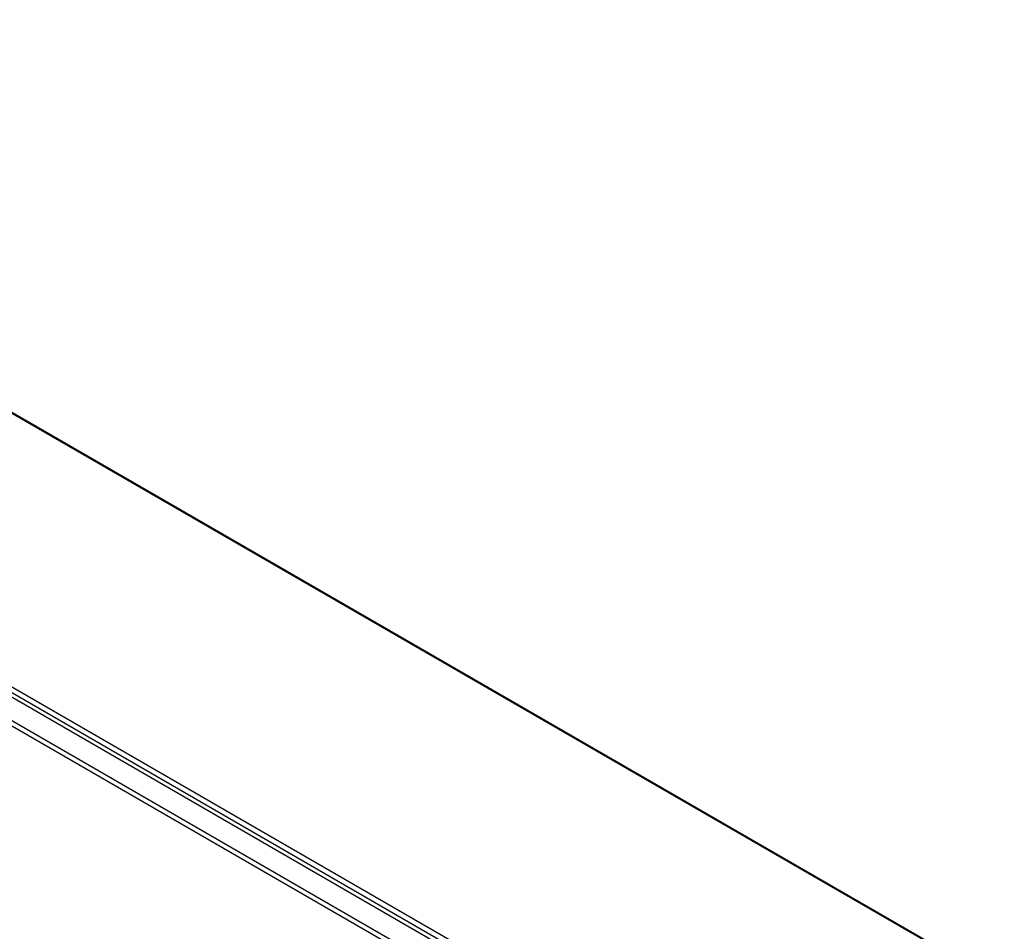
# Model space of a CAD drawing. Header units: inches. Extents: x 17 to 386, y 34 to 183.
# Tile 21 of 21: x 356 to 385, y 155 to 182. Entities that reach past the tile are written whole.
import ezdxf

# ---------------------------------------------------------------- set-up
doc = ezdxf.new("R2010")
doc.units = ezdxf.units.IN
doc.header["$MEASUREMENT"] = 0
doc.layers.add('Visible Edges(ANSI)', color=7, linetype='Continuous', lineweight=25)
doc.layers.add('Visible Tangent Edges(ANSI)', color=7, linetype='Continuous', lineweight=25)

msp = doc.modelspace()

# ---------------------------------------------------------------- linework, layer by layer
at = {"layer": 'Visible Edges(ANSI)'}
for p, q in [((335.904, 181.701), (384.801, 153.47)), ((327.91, 177.981), (378.542, 148.749))]:
    msp.add_line(p, q, dxfattribs=at)
at = {"layer": 'Visible Tangent Edges(ANSI)'}
for p, q in [((384.801, 153.437), (335.875, 181.684)), ((327.971, 178.082), (378.743, 148.769)), ((378.813, 148.89), (328.041, 178.203)), ((327.32, 177.641), (377.952, 148.408)), ((377.882, 148.287), (327.25, 177.519))]:
    msp.add_line(p, q, dxfattribs=at)

doc.saveas('drawing.dxf')
